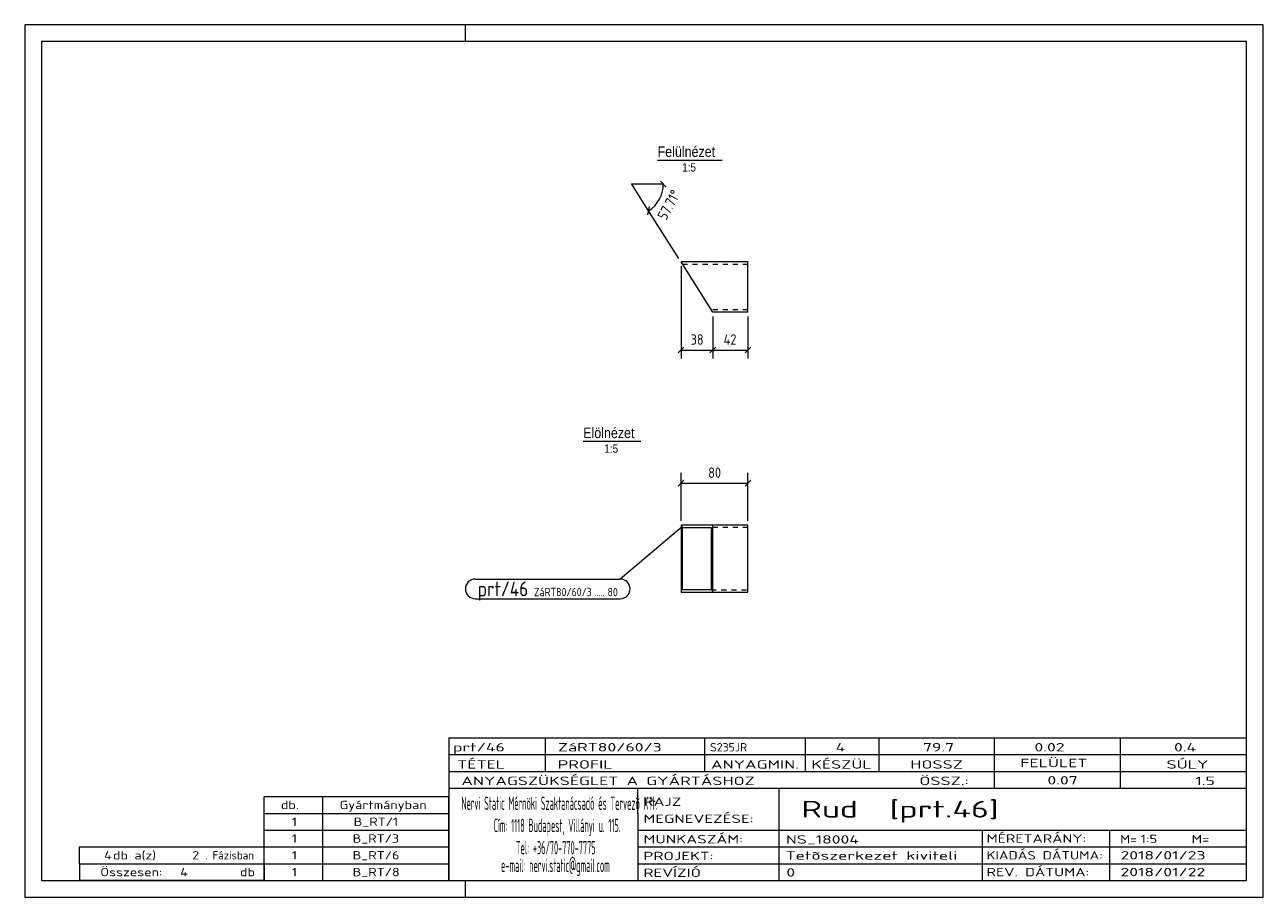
# Model space of a CAD drawing. Header units: millimetres. Extents: x 1 to 296, y 1 to 209.
import ezdxf

# ---------------------------------------------------------------- set-up
doc = ezdxf.new("R2010")
doc.units = ezdxf.units.MM
doc.header["$LTSCALE"] = 0.6
doc.linetypes.add('XKITLINE00', pattern=[0])
doc.linetypes.add('XKITLINE02', pattern=[4, 2, -2])
for name, color, linetype, lineweight in [('DrawingSheet', 5, 'Continuous', 0), ('OtherObjectType', 1, 'Continuous', 0), ('Part', 2, 'Continuous', 0), ('PartMark', 3, 'Continuous', 0), ('Z-DIMENSIONS', 1, 'Continuous', 0)]:
    doc.layers.add(name, color=color, linetype=linetype, lineweight=lineweight)
doc.styles.add('ARIAL', font='ARIAL.TTF')
doc.styles.add('ISOCPEUR', font='ISOCPEUR.TTF')

msp = doc.modelspace()

# ---------------------------------------------------------------- linework, layer by layer
at = {"layer": 'DrawingSheet', "color": 2, "linetype": 'XKITLINE00', "lineweight": 0}
for p, q in [((296, 209), (1, 209)), ((1, 209), (1, 1)), ((106, 205), (106, 209)), ((296, 1), (296, 209)), ((106, 1), (106, 5)), ((1, 1), (296, 1))]:
    msp.add_line(p, q, dxfattribs=at)
at = {"layer": 'DrawingSheet', "color": 3, "linetype": 'XKITLINE00', "lineweight": 0}
for p, q in [((292, 205), (5, 205)), ((5, 205), (5, 5)), ((292, 5), (292, 205)), ((5, 5), (292, 5))]:
    msp.add_line(p, q, dxfattribs=at)
at = {"layer": 'OtherObjectType', "color": 6, "linetype": 'XKITLINE00', "lineweight": 0}
for p, q in [((151.74, 176.75), (167.13, 176.75)), ((134.02, 109.71), (147.74, 109.71))]:
    msp.add_line(p, q, dxfattribs=at)
at = {"layer": 'OtherObjectType', "color": 7, "linetype": 'XKITLINE00', "lineweight": 0}
for p, q in [((102, 39), (292, 39)), ((102, 39), (102, 35)), ((102, 39), (292, 39)), ((125, 35), (125, 39)), ((163, 35), (163, 39)), ((187, 35), (187, 39)), ((204.5, 35), (204.5, 39)), ((232, 35), (232, 39)), ((262, 35), (262, 39)), ((292, 35), (292, 39)), ((102, 35), (292, 35)), ((102, 35), (102, 5)), ((102, 35), (292, 35)), ((125, 31), (125, 35)), ((163, 31), (163, 35)), ((187, 31), (187, 35)), ((204.5, 31), (204.5, 35)), ((232, 31), (232, 35)), ((262, 31), (262, 35)), ((292, 31), (292, 35)), ((102, 31), (292, 31)), ((232, 27), (232, 31)), ((262, 27), (262, 31)), ((292, 27), (292, 31)), ((102, 27), (292, 27)), ((147, 21), (147, 27)), ((180.7, 17), (180.7, 27)), ((292, 21), (292, 27)), ((58, 25), (102, 25)), ((58, 21), (58, 25)), ((72, 21), (72, 25)), ((102, 21), (102, 25)), ((58, 21), (102, 21)), ((58, 17), (58, 21)), ((72, 17), (72, 21)), ((102, 17), (102, 21)), ((147, 21), (147, 5)), ((292, 17), (292, 21)), ((58, 17), (102, 17)), ((58, 13), (58, 17)), ((72, 13), (72, 17)), ((102, 13), (102, 17)), ((147, 17), (292, 17)), ((180.7, 5), (180.7, 17)), ((229.16, 13), (229.16, 17)), ((259.5, 5), (259.5, 17)), ((292, 13), (292, 17)), ((14, 9), (14, 13)), ((14, 13), (58, 13)), ((14, 13), (58, 13)), ((58, 9), (58, 13)), ((58, 13), (102, 13)), ((58, 9), (58, 13)), ((72, 9), (72, 13)), ((102, 9), (102, 13)), ((147, 13), (292, 13)), ((229.16, 5), (229.16, 13)), ((292, 9), (292, 13)), ((14, 9), (58, 9)), ((14, 9), (14, 5)), ((14, 9), (58, 9)), ((58, 9), (58, 5)), ((58, 9), (102, 9)), ((58, 5), (58, 9)), ((72, 5), (72, 9)), ((102, 5), (102, 9)), ((147, 9), (292, 9)), ((292, 5), (292, 9)), ((58, 5), (14, 5)), ((58, 5), (102, 5)), ((102, 5), (292, 5)), ((139.5, 5), (292, 5))]:
    msp.add_line(p, q, dxfattribs=at)
at = {"layer": 'Part', "color": 2, "linetype": 'XKITLINE00', "lineweight": 0}
for p, q in [((164.9, 140.46), (157.32, 152.46)), ((173.27, 152.46), (157.32, 152.46)), ((173.27, 140.46), (173.27, 152.46)), ((173.27, 140.46), (164.9, 140.46)), ((173.27, 89.71), (157.32, 89.71)), ((157.32, 89.71), (157.32, 73.71)), ((157.7, 74.31), (157.7, 89.11)), ((157.7, 89.11), (164.52, 89.11)), ((164.52, 89.11), (164.52, 74.31)), ((164.9, 73.71), (164.9, 89.71)), ((173.27, 73.71), (173.27, 89.71)), ((164.52, 74.31), (157.7, 74.31)), ((157.32, 73.71), (173.27, 73.71))]:
    msp.add_line(p, q, dxfattribs=at)
at = {"layer": 'Part', "color": 7, "linetype": 'XKITLINE02', "lineweight": 0}
for p, q in [((173.27, 151.86), (157.7, 151.86)), ((173.27, 141.06), (164.52, 141.06)), ((173.27, 89.11), (164.52, 89.11)), ((164.52, 74.31), (173.27, 74.31))]:
    msp.add_line(p, q, dxfattribs=at)
at = {"layer": 'PartMark', "color": 7, "linetype": 'XKITLINE00', "lineweight": 0}
for p, q in [((157.67, 89.36), (142.82, 76.86)), ((108.3, 76.86), (142.82, 76.86)), ((108.3, 72.16), (142.82, 72.16))]:
    msp.add_line(p, q, dxfattribs=at)
for centre, start, end in [((108.3, 74.51), 90, 270), ((142.82, 74.51), 270, 90)]:
    msp.add_arc(centre, 2.35, start, end, dxfattribs=at)
at = {"layer": 'Z-DIMENSIONS', "color": 7, "linetype": 'XKITLINE00', "lineweight": 0}
for p, q in [((153.81, 170.29), (152.4, 171.71)), ((153.1, 171), (145.6, 171)), ((149.61, 164.66), (145.6, 171)), ((149.39, 163.68), (149.83, 165.64)), ((156.78, 153.31), (149.61, 164.66)), ((157.32, 151.46), (157.32, 129.46)), ((164.9, 139.46), (164.9, 129.46)), ((164.9, 139.46), (164.9, 129.46)), ((173.27, 139.46), (173.27, 129.46)), ((158.02, 132.17), (156.61, 130.76)), ((157.32, 131.46), (164.9, 131.46)), ((165.61, 132.17), (164.19, 130.76)), ((165.61, 132.17), (164.19, 130.76)), ((164.9, 131.46), (173.27, 131.46)), ((173.97, 132.17), (172.56, 130.76)), ((158.02, 100.42), (156.61, 99.01)), ((157.32, 90.71), (157.32, 102.21)), ((173.97, 100.42), (172.56, 99.01)), ((173.27, 90.71), (173.27, 102.21)), ((157.32, 99.71), (173.27, 99.71))]:
    msp.add_line(p, q, dxfattribs=at)
msp.add_arc((145.6, 171), 7.5, 302.2895, 0, dxfattribs=at)
at = {"layer": 'Z-DIMENSIONS', "color": 7}
for p in [(145.6, 171), (153.1, 171), (149.61, 164.66)]:
    msp.add_point(p, dxfattribs=at)
at = {"layer": 'Z-DIMENSIONS', "color": 3}
for p in [(157.32, 131.46), (164.9, 131.46), (164.9, 131.46), (173.27, 131.46), (157.32, 99.71), (173.27, 99.71)]:
    msp.add_point(p, dxfattribs=at)

# ---------------------------------------------------------------- texts
at = {"layer": 'OtherObjectType', "color": 6, "style": 'ARIAL', "width": 0.85}
for s, height, p in [('Felülnézet', 2.5, (151.74, 177.5)), ('1:5', 2, (157.58, 174)), ('Elölnézet', 2.5, (134.02, 110.46)), ('1:5', 2, (139.03, 106.96))]:
    msp.add_text(s, height=height, dxfattribs=at).set_placement(p)
at = {"layer": 'OtherObjectType', "color": 7, "style": 'ISOCPEUR'}
for s, height, width, p in [('prt/46', 2, 1.525501, (103, 35.76)), ('ZáRT80/60/3', 2, 1.525501, (128, 35.76)), ('S235JR', 2, 1.02, (164.22, 35.76)), ('4', 2, 1.525501, (194.16, 35.76)), ('79.7', 2, 1.525501, (214.94, 35.76)), ('0.02', 2, 1.525501, (241.51, 35.76)), ('0.4', 2, 1.525501, (274.75, 35.76)), ('TÉTEL', 2, 1.525501, (104, 31.66)), ('PROFIL', 2, 1.525501, (127.96, 31.66)), ('ANYAGMIN.', 2, 1.525501, (164.47, 31.66)), ('KÉSZÜL', 2, 1.525501, (188.37, 31.66)), ('HOSSZ', 2, 1.525501, (211.96, 31.66)), ('FELÜLET', 2, 1.525501, (238.13, 32)), ('SÚLY', 2, 1.525501, (272.96, 31.66)), ('ANYAGSZÜKSÉGLET A GYÁRTÁSHOZ', 2, 1.525501, (105, 27.75)), ('ÖSSZ.:', 2, 1.525501, (214.1, 27.75)), ('0.07', 2, 1.525501, (244.59, 27.88)), ('1.5', 2, 1.525501, (279.83, 27.75)), ('db.', 2, 1.211571, (62, 22)), ('Gyártmányban', 2, 1.211571, (76, 22)), ('Nervi Static Mérnöki\xa0Szaktanácsadó\xa0és\xa0Tervezõ Kft.', 3.1765, 0.403093, (105, 21.82)), ('RAJZ', 2, 1.445, (148.38, 22.78)), ('Rud  [prt.46]', 4, 1.474651, (186, 20)), ('MEGNEVEZÉSE:', 2, 1.445, (148.38, 18.72)), ('1', 2, 1.211571, (64.63, 18)), ('B_RT/1', 2, 1.211571, (79.35, 18)), ('Cím:\xa01118 Budapest, Villányi u. 115.', 3.1765, 0.403093, (112.69, 16.53)), ('1', 2, 1.211571, (64.63, 14)), ('B_RT/3', 2, 1.211571, (79.1, 14)), ('MUNKASZÁM:', 2, 1.445, (148.38, 13.84)), ('NS_18004', 2, 1.525501, (182.28, 13.78)), ('MÉRETARÁNY:', 2, 1.36, (230.1, 14)), ('M=', 2, 1.211571, (261.91, 13.84)), ('1:5', 2, 1.275, (266.79, 13.9)), ('M=', 2, 1.275, (278.95, 13.87)), ('4', 2, 1.211571, (19.9, 10)), ('db a(z)', 2, 1.211571, (22, 10)), ('2', 2, 1.211571, (40.86, 10)), ('. Fázisban', 2, 0.935, (44, 10)), ('1', 2, 1.211571, (64.63, 10)), ('B_RT/6', 2, 1.211571, (79.1, 10)), ('Tel:\xa0+36/70-770-7775', 3.1765, 0.403093, (117.97, 11.24)), ('PROJEKT:', 2, 1.445, (148.38, 9.84)), ('Tetõszerkezet kiviteli ', 2, 1.525501, (182.2, 9.94)), ('KIADÁS DÁTUMA:', 2, 1.275, (230.1, 10)), ('2018/01/23', 2, 1.525501, (262, 10)), ('e-mail:\xa0nervi.static@gmail.com', 3.1765, 0.403093, (114.45, 7)), ('Összesen:            db', 2, 1.211571, (19, 6)), ('4', 2, 1.211571, (38.02, 6)), ('1', 2, 1.211571, (64.63, 6)), ('B_RT/8', 2, 1.211571, (79.1, 6)), ('REVÍZIÓ', 2, 1.445, (148.38, 5.84)), ('0', 2, 1.525501, (182.41, 5.92)), ('REV. DÁTUMA:', 2, 1.36, (230.1, 6)), ('2018/01/22', 2, 1.525501, (262, 6))]:
    msp.add_text(s, height=height, dxfattribs=dict(at, width=width)).set_placement(p)
at = {"layer": 'PartMark', "color": 3, "style": 'ISOCPEUR', "width": 0.85}
msp.add_text('prt/46', height=3.5, dxfattribs=at).set_placement((108.9, 72.76))
at = {"layer": 'PartMark', "color": 4, "style": 'ISOCPEUR', "width": 0.85}
for s, p in [('ZáRT80/60/3', (122.28, 72.76)), ('80', (139.81, 72.76)), ('.....', (136.63, 72.76))]:
    msp.add_text(s, height=2, dxfattribs=at).set_placement(p)
at = {"layer": 'Z-DIMENSIONS', "color": 3, "style": 'ISOCPEUR', "width": 0.85}
msp.add_text('57.71°', height=2.5, rotation=61.1461, dxfattribs=at).set_placement((153.75, 162.22))
for s, p in [('38', (159.6, 132.71)), ('42', (167.47, 132.71)), ('80', (163.79, 100.96))]:
    msp.add_text(s, height=2.5, dxfattribs=at).set_placement(p)

doc.saveas('drawing.dxf')
